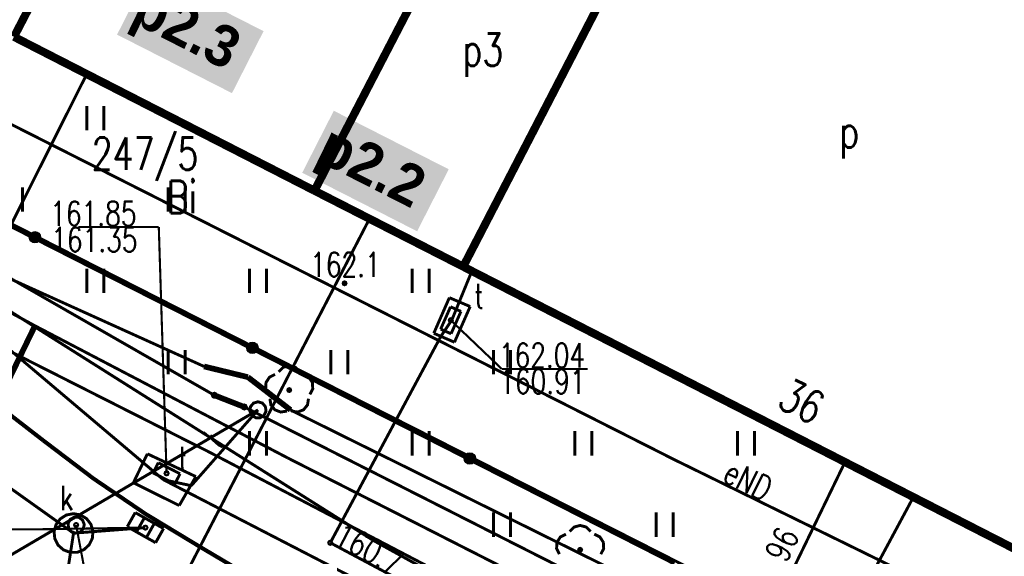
# Model space of a CAD drawing. Extents: x 0 to 7432618, y -40 to 5712028.
# Tile 20 of 165: x 7430420 to 7430451, y 5711678 to 5711695. Entities that reach past the tile are written whole.
import ezdxf
from ezdxf.enums import TextEntityAlignment as Align

# ---------------------------------------------------------------- set-up
doc = ezdxf.new("R2010")
doc.units = 0
doc.header["$MEASUREMENT"] = 0
for name, pattern in [('0', [1.5, 1, -0.5]), ('2218', [1, 0.5, -0.5]), ('3901', [0])]:
    doc.linetypes.add(name, pattern=pattern)
for name, color, linetype in [('Dzialki', 7, 'Continuous'), ('EADTD_T_0', 7, 'Continuous'), ('EGBB_E_T_0', 7, 'Continuous'), ('EGBB_L_0', 7, 'Continuous'), ('Numery_dzialek', 7, 'Continuous'), ('OTK_L_0', 7, 'Continuous'), ('OTK_L_1', 7, 'Continuous'), ('OTK_L_2', 7, 'Continuous'), ('OTO_L_0', 7, 'Continuous'), ('OTR_T_0', 7, 'Continuous'), ('OTR_T_1', 7, 'Continuous'), ('OTZ_L_3', 7, 'Continuous'), ('OTZ_T_0', 7, 'Continuous'), ('P_SUTP_L_0', 7, 'Continuous'), ('SUEP_E_T_0', 7, 'Continuous'), ('SUEP_L_0', 7, 'Continuous'), ('SUER_T_0', 7, 'Continuous'), ('SUGP_L_0', 7, 'Continuous'), ('SUK_T_1', 7, 'Continuous'), ('SUKP_L_0', 7, 'Continuous'), ('SUKR_T_0', 7, 'Continuous'), ('SUL_L_1', 7, 'Continuous'), ('SUP_E_T_1', 7, 'Continuous'), ('SUP_L_1', 7, 'Continuous'), ('SUP_T_2', 7, 'Continuous'), ('SUP_T_4', 7, 'Continuous'), ('SUTP_E_T_0', 7, 'Continuous'), ('SUTP_L_0', 7, 'Continuous'), ('SUTR_T_0', 7, 'Continuous'), ('SUWP_L_0', 7, 'Continuous'), ('Uzytki', 7, 'Continuous')]:
    doc.layers.add(name, color=color, linetype=linetype)
doc.layers.add('woda przyłącze', color=140, linetype='Continuous', lineweight=50)
doc.layers.add('woda sieć', color=150, linetype='Continuous', lineweight=70)
doc.styles.add('25', font='GOTHIC.TTF', dxfattribs={"oblique": 8, "height": 0.35})
doc.styles.add('STYL_ARIAL', font='simplex', dxfattribs={"width": 0.75, "oblique": 0.1})

msp = doc.modelspace()

# ---------------------------------------------------------------- hatches: boundary and pattern name
at = {"layer": 'woda sieć', "linetype": 'ByBlock'}
for points in [[(7430427.942, 5711694.266), (7430424.409, 5711696.066), (7430423.438, 5711694.16), (7430426.971, 5711692.36)], [(7430433.634, 5711690.019), (7430430.101, 5711691.819), (7430429.13, 5711689.913), (7430432.663, 5711688.113)]]:
    msp.add_hatch(color=256, dxfattribs=at).paths.add_polyline_path(points)

# ---------------------------------------------------------------- linework, layer by layer
at = {"layer": 'Dzialki', "color": 18, "true_color": 0x000000, "const_width": 0.09}
msp.add_lwpolyline([(7430411.75, 5711692.62), (7430452.02, 5711672.18)], dxfattribs=at)
at = {"layer": 'EGBB_L_0', "color": 18, "true_color": 0x000000, "const_width": 0.25}
for points in [[(7430426.099, 5711705.329), (7430420.27, 5711694.092)], [(7430429.506, 5711689.361), (7430435.305, 5711700.548)], [(7430434.079, 5711687.026), (7430439.858, 5711698.192)], [(7430420.27, 5711694.092), (7430429.506, 5711689.361)], [(7430429.506, 5711689.361), (7430434.079, 5711687.026)], [(7430434.079, 5711687.026), (7430454.271, 5711676.686)]]:
    msp.add_lwpolyline(points, dxfattribs=at)
at = {"layer": 'OTK_L_0', "color": 18, "linetype": '0', "true_color": 0x000000, "const_width": 0.09}
for points in [[(7430421.17, 5711681.68), (7430417.83, 5711684.27)], [(7430425.97, 5711678.42), (7430424.314, 5711679.422), (7430422.712, 5711680.51), (7430421.17, 5711681.68)], [(7430430.85, 5711675.53), (7430425.97, 5711678.42)]]:
    msp.add_lwpolyline(points, dxfattribs=at)
at = {"layer": 'OTK_L_1', "color": 18, "true_color": 0x000000, "const_width": 0.125}
for points in [[(7430417.83, 5711684.27), (7430421.17, 5711681.68)], [(7430425.97, 5711678.42), (7430424.314, 5711679.422), (7430422.712, 5711680.51), (7430421.17, 5711681.68)], [(7430425.97, 5711678.42), (7430430.85, 5711675.53)]]:
    msp.add_lwpolyline(points, dxfattribs=at)
at = {"layer": 'OTK_L_2', "color": 18, "linetype": '0', "true_color": 0x000000, "const_width": 0.09}
for points in [[(7430431.31, 5711678.61), (7430417.7, 5711687.2)], [(7430417.83, 5711684.27), (7430421.17, 5711681.68)], [(7430425.97, 5711678.42), (7430424.314, 5711679.422), (7430422.712, 5711680.51), (7430421.17, 5711681.68)], [(7430445.816, 5711681.015), (7430443.51, 5711676.253)], [(7430447.919, 5711679.939), (7430445.816, 5711681.015)], [(7430445.404, 5711675.253), (7430447.919, 5711679.939)], [(7430425.97, 5711678.42), (7430430.85, 5711675.53)], [(7430436.6, 5711675.68), (7430431.31, 5711678.61)]]:
    msp.add_lwpolyline(points, dxfattribs=at)
at = {"layer": 'OTO_L_0', "color": 18, "linetype": '3901', "true_color": 0x000000, "const_width": 0.175}
for points in [[(7430414.228, 5711691.328), (7430420.817, 5711687.977)], [(7430420.817, 5711687.977), (7430427.406, 5711684.626)], [(7430427.406, 5711684.626), (7430433.994, 5711681.274)], [(7430433.994, 5711681.274), (7430440.583, 5711677.923)]]:
    msp.add_lwpolyline(points, dxfattribs=at)
at = {"layer": 'OTO_L_0', "color": 18, "true_color": 0x000000}
for centre, radius in [((7430420.913, 5711687.928), 0.175), ((7430420.913, 5711687.928), 0.158), ((7430420.913, 5711687.928), 0.14), ((7430420.913, 5711687.928), 0.122), ((7430420.913, 5711687.928), 0.105), ((7430420.913, 5711687.928), 0.0875), ((7430420.913, 5711687.928), 0.07), ((7430420.913, 5711687.928), 0.0525), ((7430420.913, 5711687.928), 0.035), ((7430427.598, 5711684.528), 0.175), ((7430427.598, 5711684.528), 0.158), ((7430427.598, 5711684.528), 0.14), ((7430427.598, 5711684.528), 0.122), ((7430427.598, 5711684.528), 0.105), ((7430427.598, 5711684.528), 0.0875), ((7430427.598, 5711684.528), 0.07), ((7430427.598, 5711684.528), 0.0525), ((7430427.598, 5711684.528), 0.035), ((7430434.283, 5711681.128), 0.175), ((7430434.283, 5711681.128), 0.158), ((7430434.283, 5711681.128), 0.14), ((7430434.283, 5711681.128), 0.122), ((7430434.283, 5711681.128), 0.105), ((7430434.283, 5711681.128), 0.0875), ((7430434.283, 5711681.128), 0.07), ((7430434.283, 5711681.128), 0.0525), ((7430434.283, 5711681.128), 0.035)]:
    msp.add_circle(centre, radius, dxfattribs=at)
at = {"layer": 'OTR_T_1', "color": 18, "true_color": 0x000000, "const_width": 0.09}
msp.add_lwpolyline([(7430430.432, 5711686.558), (7430430.464, 5711686.545), (7430430.477, 5711686.513), (7430430.464, 5711686.481), (7430430.432, 5711686.468), (7430430.4, 5711686.481), (7430430.387, 5711686.513), (7430430.4, 5711686.545), (7430430.432, 5711686.558)], dxfattribs=at)
at = {"layer": 'OTZ_L_3', "color": 18, "linetype": '0', "true_color": 0x000000, "const_width": 0.09}
for points in [[(7430423.132, 5711692.626), (7430420.27, 5711694.092)], [(7430429.506, 5711689.361), (7430423.132, 5711692.626)], [(7430422.508, 5711691.217), (7430422.508, 5711691.967)], [(7430423.033, 5711691.217), (7430423.033, 5711691.967)], [(7430420.533, 5711688.717), (7430420.533, 5711689.467)], [(7430425.008, 5711688.717), (7430425.008, 5711689.467)], [(7430425.533, 5711688.717), (7430425.533, 5711689.467)], [(7430434.079, 5711687.026), (7430429.506, 5711689.361)], [(7430417.7, 5711687.2), (7430431.31, 5711678.61)], [(7430422.508, 5711686.217), (7430422.508, 5711686.967)], [(7430423.033, 5711686.217), (7430423.033, 5711686.967)], [(7430427.508, 5711686.217), (7430427.508, 5711686.967)], [(7430428.033, 5711686.217), (7430428.033, 5711686.967)], [(7430432.508, 5711686.217), (7430432.508, 5711686.967)], [(7430433.033, 5711686.217), (7430433.033, 5711686.967)], [(7430445.816, 5711681.015), (7430434.079, 5711687.026)], [(7430425.008, 5711683.717), (7430425.008, 5711684.467)], [(7430425.533, 5711683.717), (7430425.533, 5711684.467)], [(7430430.008, 5711683.717), (7430430.008, 5711684.467)], [(7430430.533, 5711683.717), (7430430.533, 5711684.467)], [(7430435.008, 5711683.717), (7430435.008, 5711684.467)], [(7430435.533, 5711683.717), (7430435.533, 5711684.467)], [(7430427.508, 5711681.217), (7430427.508, 5711681.967)], [(7430428.033, 5711681.217), (7430428.033, 5711681.967)], [(7430432.508, 5711681.217), (7430432.508, 5711681.967)], [(7430433.033, 5711681.217), (7430433.033, 5711681.967)], [(7430437.508, 5711681.217), (7430437.508, 5711681.967)], [(7430438.033, 5711681.217), (7430438.033, 5711681.967)], [(7430442.508, 5711681.217), (7430442.508, 5711681.967)], [(7430443.033, 5711681.217), (7430443.033, 5711681.967)], [(7430443.51, 5711676.253), (7430445.816, 5711681.015)], [(7430435.008, 5711678.717), (7430435.008, 5711679.467)], [(7430435.533, 5711678.717), (7430435.533, 5711679.467)], [(7430440.008, 5711678.717), (7430440.008, 5711679.467)], [(7430440.533, 5711678.717), (7430440.533, 5711679.467)], [(7430431.31, 5711678.61), (7430436.6, 5711675.68)]]:
    msp.add_lwpolyline(points, dxfattribs=at)
at = {"layer": 'OTZ_T_0', "color": 96, "true_color": 0x008000, "const_width": 0.09}
for points in [[(7430428.406, 5711683.793), (7430428.543, 5711683.93), (7430428.73, 5711683.98), (7430428.917, 5711683.93), (7430429.054, 5711683.793)], [(7430428.094, 5711683.096), (7430428.006, 5711683.268), (7430428.017, 5711683.462), (7430428.122, 5711683.624), (7430428.294, 5711683.713)], [(7430429.166, 5711683.713), (7430429.338, 5711683.624), (7430429.443, 5711683.462), (7430429.454, 5711683.268), (7430429.366, 5711683.096)], [(7430428.73, 5711683.275), (7430428.762, 5711683.262), (7430428.775, 5711683.23), (7430428.762, 5711683.198), (7430428.73, 5711683.185), (7430428.698, 5711683.198), (7430428.685, 5711683.23), (7430428.698, 5711683.262), (7430428.73, 5711683.275)], [(7430428.661, 5711682.584), (7430428.47, 5711682.554), (7430428.289, 5711682.623), (7430428.167, 5711682.774), (7430428.137, 5711682.965)], [(7430429.323, 5711682.965), (7430429.293, 5711682.774), (7430429.171, 5711682.623), (7430428.99, 5711682.554), (7430428.799, 5711682.584)], [(7430437.35, 5711678.881), (7430437.487, 5711679.018), (7430437.674, 5711679.068), (7430437.861, 5711679.018), (7430437.998, 5711678.881)], [(7430437.038, 5711678.184), (7430436.95, 5711678.356), (7430436.961, 5711678.55), (7430437.066, 5711678.712), (7430437.238, 5711678.8)], [(7430438.11, 5711678.8), (7430438.282, 5711678.712), (7430438.387, 5711678.55), (7430438.398, 5711678.356), (7430438.31, 5711678.184)], [(7430437.674, 5711678.363), (7430437.706, 5711678.35), (7430437.719, 5711678.318), (7430437.706, 5711678.286), (7430437.674, 5711678.273), (7430437.642, 5711678.286), (7430437.629, 5711678.318), (7430437.642, 5711678.35), (7430437.674, 5711678.363)]]:
    msp.add_lwpolyline(points, dxfattribs=at)
at = {"layer": 'P_SUTP_L_0', "color": 30, "linetype": '0', "true_color": 0xff9100, "const_width": 0.09}
msp.add_lwpolyline([(7430427.77, 5711682.62), (7430413.71, 5711674.36)], dxfattribs=at)
at = {"layer": 'SUEP_L_0', "color": 1, "true_color": 0xff0000, "const_width": 0.09}
for points in [[(7430414.02, 5711694.52), (7430426.61, 5711688.15)], [(7430426.22, 5711681.35), (7430412.01, 5711688.54)], [(7430426.43, 5711683.07), (7430417.037, 5711688.457)], [(7430426.61, 5711688.15), (7430440.57, 5711681.09)], [(7430426.113, 5711683.956), (7430418.975, 5711687.185)], [(7430427.461, 5711683.628), (7430426.113, 5711683.956)], [(7430428.77, 5711682.619), (7430427.461, 5711683.628)], [(7430427.35, 5711682.71), (7430426.43, 5711683.07)], [(7430442.66, 5711674.95), (7430427.35, 5711682.71)], [(7430442.481, 5711675.819), (7430428.77, 5711682.619)], [(7430439.34, 5711674.49), (7430426.22, 5711681.35)], [(7430440.57, 5711681.09), (7430454.25, 5711674.38)]]:
    msp.add_lwpolyline(points, dxfattribs=at)
at = {"layer": 'SUER_T_0', "color": 1, "true_color": 0xff0000, "const_width": 0.09}
for points in [[(7430426.43, 5711683.133), (7430426.474, 5711683.114), (7430426.492, 5711683.07), (7430426.474, 5711683.026), (7430426.43, 5711683.008), (7430426.386, 5711683.026), (7430426.367, 5711683.07), (7430426.386, 5711683.114), (7430426.43, 5711683.133)], [(7430427.35, 5711682.772), (7430427.394, 5711682.754), (7430427.412, 5711682.71), (7430427.394, 5711682.666), (7430427.35, 5711682.647), (7430427.306, 5711682.666), (7430427.287, 5711682.71), (7430427.306, 5711682.754), (7430427.35, 5711682.772)]]:
    msp.add_lwpolyline(points, dxfattribs=at)
at = {"layer": 'SUGP_L_0', "color": 56, "true_color": 0x808000, "const_width": 0.09}
for points in [[(7430420.914, 5711685.207), (7430413.79, 5711689.06)], [(7430420.914, 5711685.207), (7430415.16, 5711673.35)], [(7430420.914, 5711685.207), (7430428.682, 5711681.144)], [(7430428.682, 5711681.144), (7430444.748, 5711672.971)]]:
    msp.add_lwpolyline(points, dxfattribs=at)
at = {"layer": 'SUK_T_1', "color": 36, "true_color": 0x803300, "const_width": 0.09}
for points in [[(7430423.752, 5711679.028), (7430423.997, 5711679.463)], [(7430423.997, 5711679.463), (7430424.868, 5711678.972)], [(7430424.28, 5711679.304), (7430424.035, 5711678.868)], [(7430424.623, 5711678.537), (7430423.752, 5711679.028)], [(7430424.585, 5711679.132), (7430424.34, 5711678.696)], [(7430424.868, 5711678.972), (7430424.623, 5711678.537)]]:
    msp.add_lwpolyline(points, dxfattribs=at)
at = {"layer": 'SUKP_L_0', "color": 36, "true_color": 0x803300, "const_width": 0.09}
for points in [[(7430422.1, 5711678.83), (7430401.99, 5711693.16)], [(7430431.198, 5711688.497), (7430424.39, 5711675.32)], [(7430422.1, 5711678.83), (7430424.31, 5711679)], [(7430422.1, 5711678.83), (7430421.21, 5711673.08)]]:
    msp.add_lwpolyline(points, dxfattribs=at)
at = {"layer": 'SUKR_T_0', "color": 36, "true_color": 0x803300, "const_width": 0.065}
for points in [[(7430422.18, 5711679.143), (7430422.224, 5711679.124), (7430422.242, 5711679.08), (7430422.224, 5711679.036), (7430422.18, 5711679.018), (7430422.136, 5711679.036), (7430422.117, 5711679.08), (7430422.136, 5711679.124), (7430422.18, 5711679.143)], [(7430422.18, 5711679.08), (7430422.558, 5711677.068)], [(7430424.31, 5711679.062), (7430424.354, 5711679.044), (7430424.372, 5711679), (7430424.354, 5711678.956), (7430424.31, 5711678.938), (7430424.266, 5711678.956), (7430424.247, 5711679), (7430424.266, 5711679.044), (7430424.31, 5711679.062)], [(7430418.342, 5711678.946), (7430420.812, 5711678.946)], [(7430424.31, 5711679), (7430420.812, 5711678.946)]]:
    msp.add_lwpolyline(points, dxfattribs=at)
at = {"layer": 'SUL_L_1', "color": 18, "true_color": 0x000000, "const_width": 0.175}
for points in [[(7430420.914, 5711685.207), (7430415.16, 5711673.35)], [(7430427.461, 5711683.628), (7430426.113, 5711683.956)], [(7430428.77, 5711682.619), (7430427.461, 5711683.628)], [(7430426.43, 5711683.07), (7430427.35, 5711682.71)]]:
    msp.add_lwpolyline(points, dxfattribs=at)
at = {"layer": 'SUP_L_1', "color": 30, "true_color": 0xff9100, "const_width": 0.09}
for points in [[(7430433.654, 5711686.071), (7430433.175, 5711684.976)], [(7430434.293, 5711685.798), (7430433.654, 5711686.071)], [(7430433.81, 5711684.702), (7430434.293, 5711685.798)], [(7430433.175, 5711684.976), (7430433.81, 5711684.702)], [(7430424.37, 5711681.27), (7430423.94, 5711680.38)], [(7430425.86, 5711680.57), (7430424.37, 5711681.27)], [(7430425.35, 5711679.68), (7430425.86, 5711680.57)], [(7430423.94, 5711680.38), (7430425.35, 5711679.68)]]:
    msp.add_lwpolyline(points, dxfattribs=at)
at = {"layer": 'SUP_L_1', "color": 36, "true_color": 0x803300, "const_width": 0.09}
msp.add_lwpolyline([(7430421.624, 5711678.464), (7430421.524, 5711678.661), (7430421.502, 5711678.88), (7430421.561, 5711679.093), (7430421.692, 5711679.27), (7430421.878, 5711679.388), (7430422.095, 5711679.43), (7430422.312, 5711679.391), (7430422.5, 5711679.277), (7430422.635, 5711679.102), (7430422.697, 5711678.89), (7430422.679, 5711678.671), (7430422.582, 5711678.473), (7430422.42, 5711678.323), (7430422.215, 5711678.241), (7430421.995, 5711678.239), (7430421.788, 5711678.317), (7430421.624, 5711678.464)], dxfattribs=at)
at = {"layer": 'SUP_T_2', "color": 18, "true_color": 0x000000, "const_width": 0.09}
msp.add_lwpolyline([(7430427.77, 5711682.87), (7430427.905, 5711682.83), (7430427.997, 5711682.724), (7430428.018, 5711682.584), (7430427.959, 5711682.456), (7430427.84, 5711682.38), (7430427.7, 5711682.38), (7430427.581, 5711682.456), (7430427.522, 5711682.584), (7430427.543, 5711682.724), (7430427.635, 5711682.83), (7430427.77, 5711682.87)], dxfattribs=at)
at = {"layer": 'SUP_T_4', "color": 18, "true_color": 0x000000, "const_width": 0.09}
for points in [[(7430433.69, 5711685.79), (7430433.386, 5711685.104)], [(7430434.01, 5711685.648), (7430433.69, 5711685.79)], [(7430433.706, 5711684.962), (7430434.01, 5711685.648)], [(7430433.386, 5711685.104), (7430433.706, 5711684.962)], [(7430424.705, 5711680.996), (7430424.546, 5711680.684)], [(7430425.374, 5711680.656), (7430424.705, 5711680.996)], [(7430424.546, 5711680.684), (7430425.215, 5711680.344)], [(7430425.215, 5711680.344), (7430425.374, 5711680.656)], [(7430422.429, 5711679.099), (7430422.4, 5711678.961), (7430422.3, 5711678.861), (7430422.163, 5711678.831), (7430422.031, 5711678.879), (7430421.946, 5711678.992), (7430421.935, 5711679.132), (7430422.003, 5711679.256), (7430422.126, 5711679.324), (7430422.267, 5711679.315), (7430422.38, 5711679.23), (7430422.429, 5711679.099)]]:
    msp.add_lwpolyline(points, dxfattribs=at)
at = {"layer": 'SUTP_L_0', "color": 30, "true_color": 0xff9100, "const_width": 0.09}
for points in [[(7430405.18, 5711697.13), (7430424.86, 5711680.475)], [(7430433.73, 5711685.385), (7430434.345, 5711686.889)], [(7430433.394, 5711684.885), (7430433.73, 5711685.385)], [(7430429.993, 5711678.534), (7430433.394, 5711684.885)], [(7430425.72, 5711680.29), (7430427.77, 5711682.62)], [(7430424.86, 5711680.475), (7430425.72, 5711680.29)], [(7430436.89, 5711674.26), (7430424.86, 5711680.475)], [(7430441.737, 5711672.266), (7430429.993, 5711678.534)]]:
    msp.add_lwpolyline(points, dxfattribs=at)
at = {"layer": 'SUTR_T_0', "color": 30, "true_color": 0xff9100, "const_width": 0.065}
for points in [[(7430422.252, 5711688.243), (7430424.721, 5711688.243)], [(7430424.96, 5711680.67), (7430424.721, 5711688.243)], [(7430433.698, 5711685.439), (7430433.742, 5711685.42), (7430433.76, 5711685.376), (7430433.742, 5711685.332), (7430433.698, 5711685.314), (7430433.654, 5711685.332), (7430433.635, 5711685.376), (7430433.654, 5711685.42), (7430433.698, 5711685.439)], [(7430433.698, 5711685.376), (7430435.269, 5711683.876)], [(7430435.269, 5711683.876), (7430437.902, 5711683.876)], [(7430424.96, 5711680.732), (7430425.004, 5711680.714), (7430425.022, 5711680.67), (7430425.004, 5711680.626), (7430424.96, 5711680.607), (7430424.916, 5711680.626), (7430424.897, 5711680.67), (7430424.916, 5711680.714), (7430424.96, 5711680.732)], [(7430429.993, 5711678.596), (7430430.037, 5711678.578), (7430430.055, 5711678.534), (7430430.037, 5711678.49), (7430429.993, 5711678.471), (7430429.949, 5711678.49), (7430429.93, 5711678.534), (7430429.949, 5711678.578), (7430429.993, 5711678.596)]]:
    msp.add_lwpolyline(points, dxfattribs=at)
at = {"layer": 'SUWP_L_0', "color": 5, "true_color": 0x0000ff, "const_width": 0.09}
msp.add_lwpolyline([(7430417.61, 5711683.19), (7430422.559, 5711693.051)], dxfattribs=at)
at = {"layer": 'Uzytki', "color": 96, "linetype": '2218', "true_color": 0x008000, "const_width": 0.09}
msp.add_lwpolyline([(7430411.75, 5711692.62), (7430452.02, 5711672.18)], dxfattribs=at)

# ---------------------------------------------------------------- texts
at = {"layer": 'EADTD_T_0', "color": 18, "true_color": 0x000000, "style": 'STYL_ARIAL', "width": 0.75}
msp.add_text('36', height=1, rotation=332.8848, dxfattribs=at).set_placement((7430444.122, 5711682.171), align=Align.BOTTOM_CENTER)
at = {"layer": 'EGBB_E_T_0', "color": 18, "true_color": 0x000000, "style": 'STYL_ARIAL', "width": 0.75}
for s, p in [('p3', (7430434.687, 5711693.698)), ('p', (7430445.95, 5711691.187))]:
    msp.add_text(s, height=1, dxfattribs=at).set_placement(p, align=Align.MIDDLE_CENTER)
at = {"layer": 'Numery_dzialek', "color": 18, "true_color": 0x000000, "style": 'STYL_ARIAL', "width": 0.75}
msp.add_text('247/5', height=1, dxfattribs=at).set_placement((7430422.66, 5711691.001), align=Align.TOP_LEFT)
at = {"layer": 'OTR_T_0', "color": 18, "true_color": 0x000000, "style": 'STYL_ARIAL', "width": 0.75}
msp.add_text('161.96', height=0.75, rotation=64.1582, dxfattribs=at).set_placement((7430443.473, 5711676.271), align=Align.BOTTOM_LEFT)
at = {"layer": 'OTR_T_1', "color": 18, "true_color": 0x000000, "style": 'STYL_ARIAL', "width": 0.75}
msp.add_text('162.1', height=0.75, dxfattribs=at).set_placement((7430429.373, 5711686.488), align=Align.BOTTOM_LEFT)
at = {"layer": 'SUEP_E_T_0', "color": 1, "true_color": 0xff0000, "style": 'STYL_ARIAL', "width": 0.75}
msp.add_text('eND', height=0.75, rotation=333.8722, dxfattribs=at).set_placement((7430442.836, 5711680.454), align=Align.MIDDLE_CENTER)
at = {"layer": 'SUP_E_T_1', "color": 18, "true_color": 0x000000, "style": 'STYL_ARIAL', "width": 0.75}
msp.add_text('t', height=0.75, dxfattribs=at).set_placement((7430434.421, 5711685.52), align=Align.BOTTOM_LEFT)
msp.add_text('t', height=0.75, dxfattribs=at).set_placement((7430425.46, 5711681.107), align=Align.MIDDLE_CENTER)
msp.add_text('k', height=0.75, dxfattribs=at).set_placement((7430422.092, 5711679.312), align=Align.BOTTOM_RIGHT)
at = {"layer": 'SUTP_E_T_0', "color": 30, "true_color": 0xff9100, "style": 'STYL_ARIAL', "width": 0.75}
msp.add_text('t', height=0.75, rotation=48.6578, dxfattribs=at).set_placement((7430426.402, 5711681.708), align=Align.MIDDLE_CENTER)
at = {"layer": 'SUTR_T_0', "color": 30, "true_color": 0xff9100, "style": 'STYL_ARIAL', "width": 0.75}
for s, p in [('161.85', (7430421.384, 5711689.032)), ('161.35', (7430421.415, 5711688.232)), ('162.04', (7430435.176, 5711684.672)), ('160.91', (7430435.187, 5711683.868))]:
    msp.add_text(s, height=0.75, dxfattribs=at).set_placement(p, align=Align.TOP_LEFT)
msp.add_text('160.7', height=0.75, rotation=331.914, dxfattribs=at).set_placement((7430430.226, 5711678.858), align=Align.MIDDLE_LEFT)
at = {"layer": 'Uzytki', "color": 96, "true_color": 0x008000, "style": 'STYL_ARIAL', "width": 0.75}
msp.add_text('Bi', height=1, dxfattribs=at).set_placement((7430425.427, 5711688.368), align=Align.BOTTOM_CENTER)
at = {"layer": 'woda przyłącze', "color": 0, "char_height": 1.26, "attachment_point": 1, "rotation": 333, "style": '25'}
for s, insert in [('\\fCentury Gothic|b1|i0;\\Q-1;p2.3', (7430424.385, 5711695.703)), ('\\fCentury Gothic|b1|i0;\\Q-1;p2.2', (7430430.077, 5711691.455))]:
    msp.add_mtext_dynamic_manual_height_columns(s, width=15.63873, gutter_width=5, heights=[0], dxfattribs=dict(at, insert=insert))

doc.saveas('drawing.dxf')
